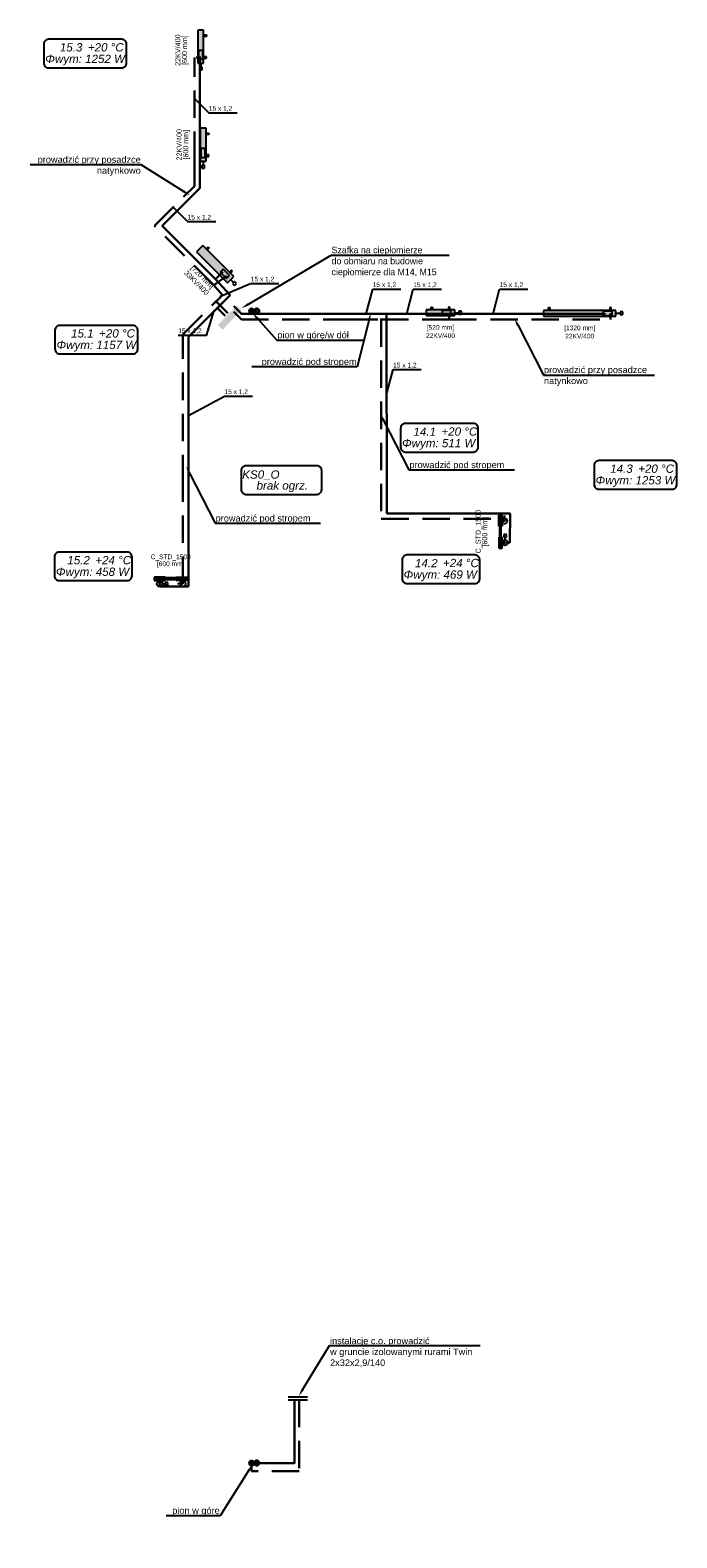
# Model space of a CAD drawing. Header units: millimetres. Extents: x -249726 to -161872, y -110547 to 19223.
# Tile 5 of 19: x -230418 to -218613, y -71848 to -44336. Entities that reach past the tile are written whole.
import ezdxf
from ezdxf import colors
from ezdxf.entities.mleader import LeaderData, LeaderLine
from ezdxf.lldxf.tags import DXFTag
from ezdxf.math import Vec2, Vec3

# ---------------------------------------------------------------- set-up
doc = ezdxf.new("R2010")
doc.units = ezdxf.units.MM
doc.header["$LTSCALE"] = 1000
doc.linetypes.add('DASHED', pattern=[0.75, 0.5, -0.25])
for name, color, linetype in [('I_IZC_urzadzenia', 112, 'Continuous'), ('OWIK_ICO_opisy', 7, 'Continuous'), ('OWIK_ICO_urzadzenia', 92, 'Continuous')]:
    doc.layers.add(name, color=color, linetype=linetype)
doc.layers.add('OWIK_ICO_powrot', color=140, linetype='DASHED', lineweight=30)
doc.layers.add('OWIK_ICO_zasilanie', color=20, linetype='Continuous', lineweight=30)
tags = doc.linetypes.add('SOLID', pattern=[10, 10, 0]).pattern_tags.tags
tags[6:7] = [DXFTag(74, 4), DXFTag(75, 0), DXFTag(340, '0'), DXFTag(46, 0.0), DXFTag(50, 0.0), DXFTag(44, 0.0), DXFTag(45, 0.0)]
tags[4:5] = [DXFTag(74, 4), DXFTag(75, 0), DXFTag(340, '0'), DXFTag(46, 0.0), DXFTag(50, 0.0), DXFTag(44, 0.0), DXFTag(45, 0.0)]

msp = doc.modelspace()

# ---------------------------------------------------------------- hatches: boundary and pattern name
at = {"layer": 'I_IZC_urzadzenia', "ltscale": 14, "transparency": 33554687}
h = msp.add_hatch(color=256, dxfattribs=at)
h.dxf.hatch_style = 1
h.paths.add_polyline_path([(-226993, -49717), (-226907, -49801), (-226558, -49443), (-226644, -49359)])
at = {"layer": 'OWIK_ICO_powrot'}
h = msp.add_hatch(color=256, dxfattribs=at)
edge = h.paths.add_edge_path()
edge.add_arc((-224011, -49615), 24, 0, 360)
at = {"layer": 'OWIK_ICO_urzadzenia', "linetype": 'Continuous', "ltscale": 10}
for points in [[(-226699, -48831), (-227265, -48265), (-227382, -48382), (-226816, -48948)], [(-222667, -49440), (-223187, -49440), (-223187, -49545), (-222667, -49545)], [(-219725, -49449), (-221045, -49449), (-221045, -49554), (-219725, -49554)], [(-221801, -53187), (-221801, -53387), (-221865, -53387), (-221865, -53187)], [(-221801, -53787), (-221801, -53587), (-221865, -53587), (-221865, -53787)], [(-221817, -53587), (-221817, -53387), (-221849, -53387), (-221849, -53587)], [(-228152, -54379), (-227952, -54379), (-227952, -54315), (-228152, -54315)], [(-227952, -54363), (-227752, -54363), (-227752, -54331), (-227952, -54331)], [(-227552, -54379), (-227752, -54379), (-227752, -54315), (-227552, -54315)]]:
    msp.add_hatch(color=8, dxfattribs=at).paths.add_polyline_path(points)

# ---------------------------------------------------------------- linework, layer by layer
at = {"layer": 'OWIK_ICO_opisy', "linetype": 'Continuous', "ltscale": 10}
for p, q in [((-227419, -45581), (-227156, -45844)), ((-227156, -45844), (-226641, -45844)), ((-227806, -47568), (-227543, -47830)), ((-227543, -47830), (-227028, -47830)), ((-226952, -49199), (-226396, -48960)), ((-226390, -48959), (-225875, -48959)), ((-224282, -49515), (-224165, -49062)), ((-224165, -49062), (-223650, -49062)), ((-223543, -49515), (-223425, -49062)), ((-223425, -49062), (-222910, -49062)), ((-221966, -49515), (-221848, -49062)), ((-221848, -49062), (-221333, -49062)), ((-227066, -49453), (-227202, -49910)), ((-227714, -49903), (-227199, -49903)), ((-223910, -50983), (-223792, -50530)), ((-223792, -50530), (-223277, -50530)), ((-227529, -51369), (-226871, -51014)), ((-226871, -51014), (-226356, -51014))]:
    msp.add_line(p, q, dxfattribs=at)
at = {"layer": 'OWIK_ICO_opisy', "linetype": 'SOLID', "ltscale": 10}
for p, q in [((-225356, -69283), (-225706, -69283)), ((-225356, -69333), (-225706, -69333))]:
    msp.add_line(p, q, dxfattribs=at)
for points in [[(-230083, -45023), (-228746, -45023, 0.414214), (-228659, -44936), (-228659, -44589, 0.414214), (-228746, -44503), (-230083, -44503, 0.414214), (-230169, -44589), (-230169, -44936, 0.414214), (-230083, -45023)], [(-229878, -50243), (-228541, -50243, 0.414214), (-228454, -50157), (-228454, -49810, 0.414214), (-228541, -49723), (-229878, -49723, 0.414214), (-229964, -49810), (-229964, -50157, 0.414214), (-229878, -50243)], [(-223569, -52034), (-222327, -52034, 0.414214), (-222240, -51948), (-222240, -51601, 0.414214), (-222327, -51514), (-223569, -51514, 0.414214), (-223655, -51601), (-223655, -51948, 0.414214), (-223569, -52034)], [(-220036, -52712), (-218699, -52712, 0.414214), (-218613, -52625), (-218613, -52279, 0.414214), (-218699, -52192), (-220036, -52192, 0.414214), (-220123, -52279), (-220123, -52625, 0.414214), (-220036, -52712)], [(-226478, -52807), (-225182, -52807, 0.414214), (-225095, -52721), (-225095, -52374, 0.414214), (-225182, -52287), (-226478, -52287, 0.414214), (-226565, -52374), (-226565, -52721, 0.414214), (-226478, -52807)], [(-229887, -54381), (-228645, -54381, 0.414214), (-228558, -54295), (-228558, -53948, 0.414214), (-228645, -53861), (-229887, -53861, 0.414214), (-229973, -53948), (-229973, -54295, 0.414214), (-229887, -54381)], [(-223539, -54433), (-222297, -54433, 0.414214), (-222211, -54347), (-222211, -54000, 0.414214), (-222297, -53913), (-223539, -53913, 0.414214), (-223626, -54000), (-223626, -54347, 0.414214), (-223539, -54433)]]:
    msp.add_lwpolyline(points, format="xyb", dxfattribs=at)
at = {"layer": 'OWIK_ICO_powrot'}
for p, q in [((-227419, -46687), (-227419, -44834)), ((-227304, -44836), (-227384, -44836)), ((-227419, -47181), (-227419, -46687)), ((-228146, -47908), (-227419, -47181)), ((-227067, -48987), (-228146, -47908)), ((-226828, -48819), (-227067, -48987)), ((-227629, -49891), (-226908, -49170)), ((-226908, -49170), (-227067, -48987)), ((-222767, -49492), (-222767, -49615)), ((-219825, -49615), (-219825, -49502)), ((-224573, -49615), (-224011, -49615)), ((-224011, -49615), (-222767, -49615)), ((-224011, -49615), (-224008, -53254)), ((-222767, -49615), (-219825, -49615)), ((-227629, -50182), (-227629, -49891)), ((-227629, -52586), (-227629, -50182)), ((-227629, -54442), (-227629, -52586)), ((-224008, -53254), (-221758, -53254)), ((-221760, -53292), (-221833, -53287)), ((-221758, -53254), (-221760, -53292)), ((-227652, -54347), (-227652, -54442)), ((-227652, -54442), (-227629, -54442))]:
    msp.add_line(p, q, dxfattribs=at)
for points in [[(-227022, -49288), (-226808, -49502)], [(-224566, -49613), (-226561, -49613), (-226699, -49474)], [(-225507, -69329), (-225507, -70633), (-226377, -70633), (-226377, -70488)]]:
    msp.add_lwpolyline(points, dxfattribs=at)
for centre in [(-226375, -49463), (-226375, -70485)]:
    msp.add_circle(centre, 14, dxfattribs=at)
at = {"layer": 'OWIK_ICO_powrot', "color": 251}
for centre in [(-226281, -49461), (-226281, -70482)]:
    msp.add_circle(centre, 45, dxfattribs=at)
at = {"layer": 'OWIK_ICO_urzadzenia', "linetype": 'Continuous', "ltscale": 10}
for p, q in [((-227251, -44336), (-227356, -44336)), ((-227356, -44336), (-227356, -44936)), ((-227251, -44936), (-227251, -44336)), ((-227251, -44424), (-227201, -44424)), ((-227201, -44449), (-227251, -44449)), ((-227201, -44424), (-227201, -44449)), ((-227344, -44706), (-227344, -44866)), ((-227264, -44706), (-227344, -44706)), ((-227264, -44866), (-227264, -44706)), ((-227201, -44824), (-227251, -44824)), ((-227201, -44849), (-227201, -44824)), ((-227356, -44936), (-227251, -44936)), ((-227344, -44866), (-227264, -44866)), ((-227279, -45011), (-227329, -45011)), ((-227329, -45011), (-227329, -45061)), ((-227329, -45061), (-227279, -45061)), ((-227304, -44936), (-227304, -45011)), ((-227279, -45061), (-227279, -45011)), ((-227264, -44866), (-227264, -44866)), ((-227251, -44849), (-227201, -44849)), ((-227251, -44936), (-227251, -44936)), ((-227312, -46127), (-227312, -46727)), ((-227207, -46127), (-227312, -46127)), ((-227207, -46727), (-227207, -46127)), ((-227207, -46214), (-227157, -46214)), ((-227157, -46214), (-227157, -46239)), ((-227157, -46239), (-227207, -46239)), ((-227312, -46727), (-227207, -46727)), ((-227220, -46497), (-227300, -46497)), ((-227300, -46497), (-227300, -46657)), ((-227300, -46657), (-227220, -46657)), ((-227260, -46727), (-227260, -46802)), ((-227220, -46657), (-227220, -46497)), ((-227220, -46657), (-227220, -46657)), ((-227157, -46614), (-227207, -46614)), ((-227207, -46639), (-227157, -46639)), ((-227207, -46727), (-227207, -46727)), ((-227157, -46639), (-227157, -46614)), ((-227285, -46802), (-227285, -46852)), ((-227235, -46802), (-227285, -46802)), ((-227285, -46852), (-227235, -46852)), ((-227235, -46852), (-227235, -46802)), ((-227265, -48265), (-227382, -48382)), ((-227382, -48382), (-226816, -48948)), ((-226699, -48831), (-227265, -48265)), ((-227203, -48327), (-227167, -48292)), ((-227150, -48309), (-227185, -48345)), ((-227167, -48292), (-227150, -48309)), ((-226892, -48699), (-226949, -48755)), ((-226949, -48755), (-226835, -48868)), ((-226779, -48812), (-226892, -48699)), ((-226835, -48868), (-226779, -48812)), ((-226816, -48948), (-226699, -48831)), ((-226779, -48812), (-226779, -48812)), ((-226743, -48716), (-226778, -48751)), ((-226761, -48769), (-226725, -48734)), ((-226758, -48889), (-226705, -48943)), ((-226725, -48734), (-226743, -48716)), ((-226687, -48925), (-226722, -48960)), ((-226722, -48960), (-226687, -48996)), ((-226699, -48831), (-226699, -48831)), ((-226652, -48960), (-226687, -48925)), ((-226687, -48996), (-226652, -48960)), ((-222667, -49440), (-223187, -49440)), ((-223187, -49440), (-223187, -49545)), ((-223099, -49440), (-223099, -49390)), ((-223099, -49390), (-223074, -49390)), ((-223074, -49390), (-223074, -49440)), ((-222737, -49452), (-222897, -49452)), ((-222897, -49452), (-222897, -49532)), ((-222754, -49390), (-222779, -49390)), ((-222779, -49390), (-222779, -49440)), ((-222754, -49440), (-222754, -49390)), ((-222737, -49532), (-222737, -49452)), ((-222737, -49452), (-222737, -49452)), ((-222667, -49545), (-222667, -49440)), ((-222667, -49440), (-222667, -49440)), ((-222667, -49492), (-222592, -49492)), ((-222542, -49467), (-222592, -49467)), ((-222592, -49467), (-222592, -49517)), ((-222592, -49517), (-222542, -49517)), ((-222542, -49517), (-222542, -49467)), ((-219725, -49449), (-221045, -49449)), ((-221045, -49449), (-221045, -49554)), ((-220957, -49449), (-220957, -49399)), ((-220957, -49399), (-220932, -49399)), ((-220932, -49399), (-220932, -49449)), ((-219795, -49462), (-219955, -49462)), ((-219955, -49462), (-219955, -49542)), ((-219812, -49399), (-219837, -49399)), ((-219837, -49399), (-219837, -49449)), ((-219812, -49449), (-219812, -49399)), ((-219795, -49542), (-219795, -49462)), ((-219795, -49462), (-219795, -49462)), ((-219725, -49554), (-219725, -49449)), ((-219725, -49449), (-219725, -49449)), ((-219725, -49502), (-219650, -49502)), ((-219600, -49477), (-219650, -49477)), ((-219650, -49477), (-219650, -49527)), ((-219600, -49527), (-219600, -49477)), ((-223187, -49545), (-222667, -49545)), ((-222897, -49532), (-222737, -49532)), ((-221045, -49554), (-219725, -49554)), ((-219955, -49542), (-219795, -49542)), ((-219650, -49527), (-219600, -49527)), ((-221865, -53387), (-221865, -53187)), ((-221865, -53187), (-221801, -53187)), ((-221801, -53187), (-221801, -53387)), ((-221801, -53187), (-221801, -53187)), ((-221801, -53274), (-221751, -53274)), ((-221751, -53299), (-221801, -53299)), ((-221751, -53274), (-221751, -53299)), ((-221801, -53387), (-221865, -53387)), ((-221801, -53587), (-221865, -53587)), ((-221865, -53587), (-221865, -53787)), ((-221817, -53387), (-221849, -53387)), ((-221849, -53387), (-221849, -53587)), ((-221849, -53587), (-221817, -53587)), ((-221817, -53587), (-221817, -53387)), ((-221817, -53587), (-221817, -53587)), ((-221801, -53787), (-221801, -53587)), ((-221865, -53787), (-221801, -53787)), ((-221751, -53674), (-221801, -53674)), ((-221801, -53699), (-221751, -53699)), ((-221801, -53787), (-221801, -53787)), ((-221751, -53699), (-221751, -53674)), ((-227952, -54315), (-228152, -54315)), ((-228152, -54315), (-228152, -54379)), ((-228152, -54379), (-227952, -54379)), ((-228152, -54379), (-228152, -54379)), ((-228064, -54379), (-228064, -54429)), ((-228064, -54429), (-228039, -54429)), ((-228039, -54429), (-228039, -54379)), ((-227952, -54379), (-227952, -54315)), ((-227752, -54331), (-227952, -54331)), ((-227952, -54331), (-227952, -54363)), ((-227952, -54363), (-227752, -54363)), ((-227952, -54363), (-227952, -54363)), ((-227752, -54379), (-227752, -54315)), ((-227752, -54315), (-227552, -54315)), ((-227752, -54363), (-227752, -54331)), ((-227552, -54379), (-227752, -54379)), ((-227664, -54429), (-227664, -54379)), ((-227639, -54429), (-227664, -54429)), ((-227639, -54379), (-227639, -54429)), ((-227552, -54315), (-227552, -54379)), ((-227552, -54379), (-227552, -54379))]:
    msp.add_line(p, q, dxfattribs=at)
at = {"layer": 'OWIK_ICO_urzadzenia', "color": 5, "linetype": 'Continuous', "ltscale": 10}
for p, q in [((-221756, -53243), (-221752, -53193)), ((-227679, -54441), (-227729, -54441))]:
    msp.add_line(p, q, dxfattribs=at)
at = {"layer": 'OWIK_ICO_urzadzenia', "color": 1, "linetype": 'Continuous', "ltscale": 10}
for p, q in [((-221770, -53539), (-221771, -53589)), ((-221771, -53589), (-221721, -53590)), ((-221720, -53540), (-221770, -53539)), ((-221748, -53639), (-221746, -53589)), ((-221721, -53590), (-221720, -53540)), ((-228002, -54441), (-227952, -54441)), ((-227902, -54416), (-227952, -54416)), ((-227952, -54416), (-227952, -54466)), ((-227952, -54466), (-227902, -54466)), ((-227902, -54466), (-227902, -54416))]:
    msp.add_line(p, q, dxfattribs=at)
at = {"layer": 'OWIK_ICO_urzadzenia', "color": 5, "linetype": 'Continuous', "ltscale": 10}
for centre in [(-221760, -53292), (-227629, -54441)]:
    msp.add_ellipse(centre, major_axis=(50, 0), ratio=1, dxfattribs=at)
at = {"layer": 'OWIK_ICO_urzadzenia', "color": 1, "linetype": 'Continuous', "ltscale": 10}
for centre in [(-221750, -53689), (-228052, -54441)]:
    msp.add_ellipse(centre, major_axis=(50, 0), ratio=1, dxfattribs=at)
at = {"layer": 'OWIK_ICO_urzadzenia', "color": 8, "linetype": 'Continuous', "ltscale": 10}
for points in [[(-227251, -44336), (-227356, -44936), (-227356, -44336)], [(-227251, -44936), (-227356, -44936), (-227251, -44336)], [(-227207, -46727), (-227312, -46727), (-227207, -46127)], [(-227207, -46127), (-227312, -46727), (-227312, -46127)]]:
    msp.add_solid(points, dxfattribs=at)
at = {"layer": 'OWIK_ICO_zasilanie', "ltscale": 10}
for p, q in [((-227319, -46587), (-227319, -44867)), ((-227319, -47222), (-227319, -46587)), ((-228005, -47908), (-227319, -47222)), ((-227032, -48881), (-228005, -47908)), ((-226899, -48748), (-227032, -48881)), ((-226767, -49169), (-227032, -48881)), ((-227529, -49931), (-226767, -49169)), ((-224573, -49515), (-223911, -49515)), ((-223911, -49515), (-222867, -49515)), ((-223911, -49515), (-223908, -53154)), ((-222867, -49492), (-222867, -49515)), ((-222867, -49515), (-219925, -49515)), ((-219925, -49515), (-219925, -49502)), ((-227529, -50282), (-227529, -49931)), ((-227529, -52690), (-227529, -50282)), ((-227529, -54491), (-227529, -52690)), ((-223908, -53154), (-221658, -53154)), ((-221658, -53154), (-221660, -53692)), ((-221660, -53692), (-221833, -53687)), ((-228052, -54347), (-228052, -54491)), ((-228052, -54491), (-227529, -54491))]:
    msp.add_line(p, q, dxfattribs=at)
at = {"layer": 'OWIK_ICO_zasilanie'}
for points in [[(-227001, -49405), (-226857, -49550)], [(-224566, -49513), (-226561, -49513), (-226699, -49374)], [(-225594, -69336), (-225594, -70488), (-226264, -70488)]]:
    msp.add_lwpolyline(points, dxfattribs=at)
at = {"layer": 'OWIK_ICO_zasilanie', "color": 251}
for centre in [(-226375, -49463), (-226375, -70485)]:
    msp.add_circle(centre, 45, dxfattribs=at)
at = {"layer": 'OWIK_ICO_zasilanie'}
for centre in [(-226281, -49461), (-226281, -70482)]:
    msp.add_circle(centre, 14, dxfattribs=at)

# ---------------------------------------------------------------- texts
at = {"layer": 'OWIK_ICO_opisy', "linetype": 'SOLID', "ltscale": 10}
for s, insert, char_height, attachment_point in [('\\fArial|b0|i1;+20 °C', (-229364, -44727), 151.2, 7), ('\\fArial|b0|i1;Φwym: 1252 W', (-229414, -44784), 151.2, 2), ('\\fArial|b0|i1;15.3', (-229464, -44727), 151.2, 9), ('\\fArial|b0|i1;15.1', (-229259, -49947), 151.2, 9), ('\\fArial|b0|i1;+20 °C', (-229159, -49947), 151.2, 7), ('\\fArial|b0|i0;[520 mm]', (-222927, -49717), 86.4, 2), ('\\fArial|b0|i0;[1320 mm]', (-220385, -49726), 86.4, 2), ('\\fArial|b0|i1;Φwym: 1157 W', (-229209, -50005), 151.2, 2), ('\\fArial|b0|i0;22KV/400', (-222927, -49867), 86.4, 2), ('\\fArial|b0|i0;22KV/400', (-220385, -49876), 86.4, 2), ('\\fArial|b0|i1;14.1', (-223010, -51738), 151.2, 9), ('\\fArial|b0|i1;+20 °C', (-222910, -51738), 151.2, 7), ('\\fArial|b0|i1;Φwym: 511 W', (-222960, -51796), 151.2, 2), ('\\fArial|b0|i1;14.3', (-219418, -52416), 151.2, 9), ('\\fArial|b0|i1;+20 °C', (-219318, -52416), 151.2, 7), ('\\fArial|b0|i1;KS0_O', (-225865, -52547), 151.2, 9), ('\\fArial|b0|i1;Φwym: 1253 W', (-219368, -52474), 151.2, 2), ('{\\fArial|b0|i1|c1|p0;brak ogrz.}', (-225815, -52569), 151.2, 2), ('\\fArial|b0|i1;Φwym: 458 W', (-229278, -54143), 151.2, 2), ('\\fArial|b0|i1;15.2', (-229328, -54085), 151.2, 9), ('\\fArial|b0|i1;+24 °C', (-229228, -54085), 151.2, 7), ('\\fArial|b0|i0;C_STD_1500', (-227852, -54015), 86.4, 8), ('\\fArial|b0|i0;[600 mm]', (-227852, -54143), 86.4, 8), ('\\fArial|b0|i1;Φwym: 469 W', (-222931, -54195), 151.2, 2), ('\\fArial|b0|i1;14.2', (-222981, -54137), 151.2, 9), ('\\fArial|b0|i1;+24 °C', (-222881, -54137), 151.2, 7)]:
    msp.add_mtext(s, dxfattribs=dict(at, insert=insert, char_height=char_height, attachment_point=attachment_point))
at = {"layer": 'OWIK_ICO_opisy', "linetype": 'SOLID', "ltscale": 10, "char_height": 93.6}
for s, insert, attachment_point, rotation in [('\\fArial|b0|i0;22KV/400', (-227674, -44701), 8, 90), ('{[600 mm]}', (-227524, -44701), 8, 90), ('\\fArial|b0|i0;22KV/400', (-227651, -46427), 8, 90), ('{[600 mm]}', (-227501, -46427), 8, 90), ('{[720 mm]}', (-227241, -48807), 2, 315), ('\\fArial|b0|i0;33KV/400', (-227347, -48913), 2, 315), ('\\fArial|b0|i0;C_STD_1500', (-222165, -53487), 8, 90), ('\\fArial|b0|i0;[600 mm]', (-222044, -53487), 8, 90)]:
    msp.add_mtext(s, dxfattribs=dict(at, insert=insert, attachment_point=attachment_point, rotation=rotation))
at = {"layer": 'OWIK_ICO_opisy', "linetype": 'Continuous', "ltscale": 10, "char_height": 86.4, "attachment_point": 7}
for insert in [(-227156, -45822), (-227543, -47809), (-226390, -48937), (-224165, -49040), (-223425, -49040), (-221848, -49040), (-227714, -49881), (-223792, -50508), (-226871, -50992)]:
    msp.add_mtext('\\fArial|b0|i0;15 x 1,2', dxfattribs=dict(at, insert=insert))

# ---------------------------------------------------------------- leaders
at = {"layer": 'OWIK_ICO_opisy', "ltscale": 100}
ml = msp.add_multileader_mtext('Standard', dxfattribs=at)
ml.set_content('{\\fArial|b0|i0|c0|p34;prowadzić przy posadzce\\Pnatynkowo}', color=256)
ml.set_leader_properties()
ml.build(insert=Vec2(0, 0))
ml.multileader.update_dxf_attribs({"text_left_attachment_type": 6, "text_right_attachment_type": 6, "text_top_attachment_type": 0, "text_bottom_attachment_type": 0, "arrow_head_size": 150})
ctx = ml.context
ctx.base_point, ctx.char_height, ctx.arrow_head_size, ctx.plane_origin = Vec3(-230264, -46792), 120, 150, Vec3(-223123, -48814)
ctx.left_attachment, ctx.right_attachment, ctx.text_align_type = 6, 6, 2
notes = []
notes.append((ctx, [(0, (1, 1, 0), (-228388, -46792), (-1, 0), 8, [(0, [(-227498, -47352)], 256, [])])]))
ctx.mtext.insert, ctx.mtext.alignment, ctx.mtext.flow_direction = Vec3(-228398, -46637), 3, 5
ml = msp.add_multileader_mtext('Standard', dxfattribs=at)
ml.set_content('Szafka na ciepłomierze\\Pdo obmiaru na budowie\\Pciepłomierze dla M14, M15', color=256)
ml.set_leader_properties()
ml.build(insert=Vec2(0, 0))
ml.multileader.update_dxf_attribs({"text_left_attachment_type": 6, "text_right_attachment_type": 6, "text_top_attachment_type": 0, "text_bottom_attachment_type": 0, "arrow_head_size": 150})
ctx = ml.context
ctx.base_point, ctx.char_height, ctx.arrow_head_size, ctx.plane_origin = Vec3(-224917, -48441), 120, 150, Vec3(-221309, -52508, 50)
ctx.left_attachment, ctx.right_attachment = 6, 6
notes.append((ctx, [(0, (1, 1, 0), (-224925, -48441), (1, 0), 8, [(0, [(-226563, -49413, 50)], 256, [])])]))
ctx.mtext.insert, ctx.mtext.flow_direction = Vec3(-224915, -48288), 5
ml = msp.add_multileader_mtext('Standard', dxfattribs=at)
ml.set_content('{\\fArial|b0|i0|c0|p34;prowadzić pod stropem}', color=256)
ml.set_leader_properties()
ml.build(insert=Vec2(0, 0))
ml.multileader.update_dxf_attribs({"text_left_attachment_type": 6, "text_right_attachment_type": 6, "text_top_attachment_type": 0, "text_bottom_attachment_type": 0, "arrow_head_size": 150})
ctx = ml.context
ctx.base_point, ctx.char_height, ctx.arrow_head_size, ctx.plane_origin = Vec3(-226171, -50478), 120, 150, Vec3(-219038, -52786)
ctx.left_attachment, ctx.right_attachment, ctx.text_align_type = 6, 6, 2
notes.append((ctx, [(0, (1, 1, 0), (-224448, -50478), (-1, 0), 8, [(0, [(-224199, -49496)], 256, [])])]))
ctx.mtext.insert, ctx.mtext.alignment, ctx.mtext.flow_direction = Vec3(-224458, -50325), 3, 5
ml = msp.add_multileader_mtext('Standard', dxfattribs=at)
ml.set_content('{\\fArial|b0|i0|c0|p34;pion w górę/w dół}', color=256)
ml.set_leader_properties()
ml.build(insert=Vec2(0, 0))
ml.multileader.update_dxf_attribs({"text_left_attachment_type": 6, "text_right_attachment_type": 6, "text_top_attachment_type": 0, "text_bottom_attachment_type": 0, "arrow_head_size": 150})
ctx = ml.context
ctx.base_point, ctx.char_height, ctx.arrow_head_size, ctx.plane_origin = Vec3(-225907, -49993), 120, 150, Vec3(-223782, -53750)
ctx.left_attachment, ctx.right_attachment = 6, 6
notes.append((ctx, [(0, (1, 1, 0), (-225915, -49993), (1, 0), 8, [(0, [(-226363, -49494)], 256, [])])]))
ctx.mtext.insert, ctx.mtext.flow_direction = Vec3(-225905, -49838), 5
ml = msp.add_multileader_mtext('Standard', dxfattribs=at)
ml.set_content('{\\fArial|b0|i0|c0|p34;prowadzić przy posadzce\\Pnatynkowo}', color=256)
ml.set_leader_properties()
ml.build(insert=Vec2(0, 0))
ml.multileader.update_dxf_attribs({"text_left_attachment_type": 6, "text_right_attachment_type": 6, "text_top_attachment_type": 0, "text_bottom_attachment_type": 0, "arrow_head_size": 150})
ctx = ml.context
ctx.base_point, ctx.char_height, ctx.arrow_head_size, ctx.plane_origin = Vec3(-221040, -50629), 120, 150, Vec3(-213900, -52652)
ctx.left_attachment, ctx.right_attachment = 6, 6
notes.append((ctx, [(0, (1, 1, 0), (-221048, -50629), (1, 0), 8, [(0, [(-221580, -49592)], 256, [])])]))
ctx.mtext.insert, ctx.mtext.flow_direction = Vec3(-221038, -50474), 5
ml = msp.add_multileader_mtext('Standard', dxfattribs=at)
ml.set_content('{\\fArial|b0|i0|c0|p34;prowadzić pod stropem}', color=256)
ml.set_leader_properties()
ml.build(insert=Vec2(0, 0))
ml.multileader.update_dxf_attribs({"text_left_attachment_type": 6, "text_right_attachment_type": 6, "text_top_attachment_type": 0, "text_bottom_attachment_type": 0, "arrow_head_size": 150})
ctx = ml.context
ctx.base_point, ctx.char_height, ctx.arrow_head_size, ctx.plane_origin = Vec3(-223496, -52361), 120, 150, Vec3(-216355, -54383)
ctx.left_attachment, ctx.right_attachment = 6, 6
notes.append((ctx, [(0, (1, 1, 0), (-223504, -52361), (1, 0), 8, [(0, [(-224035, -51323)], 256, [])])]))
ctx.mtext.insert, ctx.mtext.flow_direction = Vec3(-223494, -52208), 5
ml = msp.add_multileader_mtext('Standard', dxfattribs=at)
ml.set_content('{\\fArial|b0|i0|c0|p34;prowadzić pod stropem}', color=256)
ml.set_leader_properties()
ml.build(insert=Vec2(0, 0))
ml.multileader.update_dxf_attribs({"text_left_attachment_type": 6, "text_right_attachment_type": 6, "text_top_attachment_type": 0, "text_bottom_attachment_type": 0, "arrow_head_size": 150})
ctx = ml.context
ctx.base_point, ctx.char_height, ctx.arrow_head_size, ctx.plane_origin = Vec3(-227034, -53335), 120, 150, Vec3(-219893, -55357)
ctx.left_attachment, ctx.right_attachment = 6, 6
notes.append((ctx, [(0, (1, 1, 0), (-227042, -53335), (1, 0), 8, [(0, [(-227573, -52297)], 256, [])])]))
ctx.mtext.insert, ctx.mtext.flow_direction = Vec3(-227032, -53182), 5
ml = msp.add_multileader_mtext('Standard', dxfattribs=at)
ml.set_content('{\\fArial|b0|i0|c0|p34;instalację c.o. prowadzić\\Pw gruncie izolowanymi rurami Twin\\P2x32x2,9/140}', color=256)
ml.set_leader_properties()
ml.build(insert=Vec2(0, 0))
ml.multileader.update_dxf_attribs({"text_left_attachment_type": 6, "text_right_attachment_type": 6, "text_top_attachment_type": 0, "text_bottom_attachment_type": 0, "arrow_head_size": 150})
ctx = ml.context
ctx.base_point, ctx.char_height, ctx.arrow_head_size, ctx.plane_origin = Vec3(-224945, -68336), 120, 150, Vec3(-227891, -66864)
ctx.left_attachment, ctx.right_attachment = 6, 6
notes.append((ctx, [(0, (1, 1, 0), (-224953, -68336), (1, 0), 8, [(0, [(-225516, -69263)], 256, [])])]))
ctx.mtext.insert, ctx.mtext.flow_direction = Vec3(-224943, -68193), 5
ml = msp.add_multileader_mtext('Standard', dxfattribs=at)
ml.set_content('{\\fArial|b0|i0|c0|p34;pion w górę}', color=256)
ml.set_leader_properties()
ml.build(insert=Vec2(0, 0))
ml.multileader.update_dxf_attribs({"text_left_attachment_type": 6, "text_right_attachment_type": 6, "text_top_attachment_type": 0, "text_bottom_attachment_type": 0, "arrow_head_size": 150})
ctx = ml.context
ctx.base_point, ctx.char_height, ctx.arrow_head_size, ctx.plane_origin = Vec3(-227808, -71445), 120, 150, Vec3(-223782, -74772)
ctx.left_attachment, ctx.right_attachment, ctx.text_align_type = 6, 6, 2
notes.append((ctx, [(0, (1, 1, 0), (-226947, -71445), (-1, 0), 8, [(0, [(-226363, -70515)], 256, [])])]))
ctx.mtext.insert, ctx.mtext.alignment, ctx.mtext.flow_direction = Vec3(-226957, -71290), 3, 5
for ctx, leaders in notes:
    for number, flags, end, landing, length, lines in leaders:
        leader = LeaderData()
        leader.index, (leader.has_last_leader_line, leader.has_dogleg_vector, leader.attachment_direction) = number, flags
        leader.last_leader_point, leader.dogleg_vector, leader.dogleg_length = Vec3(end), Vec3(landing), length
        for number, points, colour, breaks in lines:
            line = LeaderLine()
            line.index, line.vertices, line.color, line.breaks = number, Vec3.list(points), colors.encode_raw_color(colour), breaks
            leader.lines.append(line)
        ctx.leaders.append(leader)

doc.saveas('drawing.dxf')
